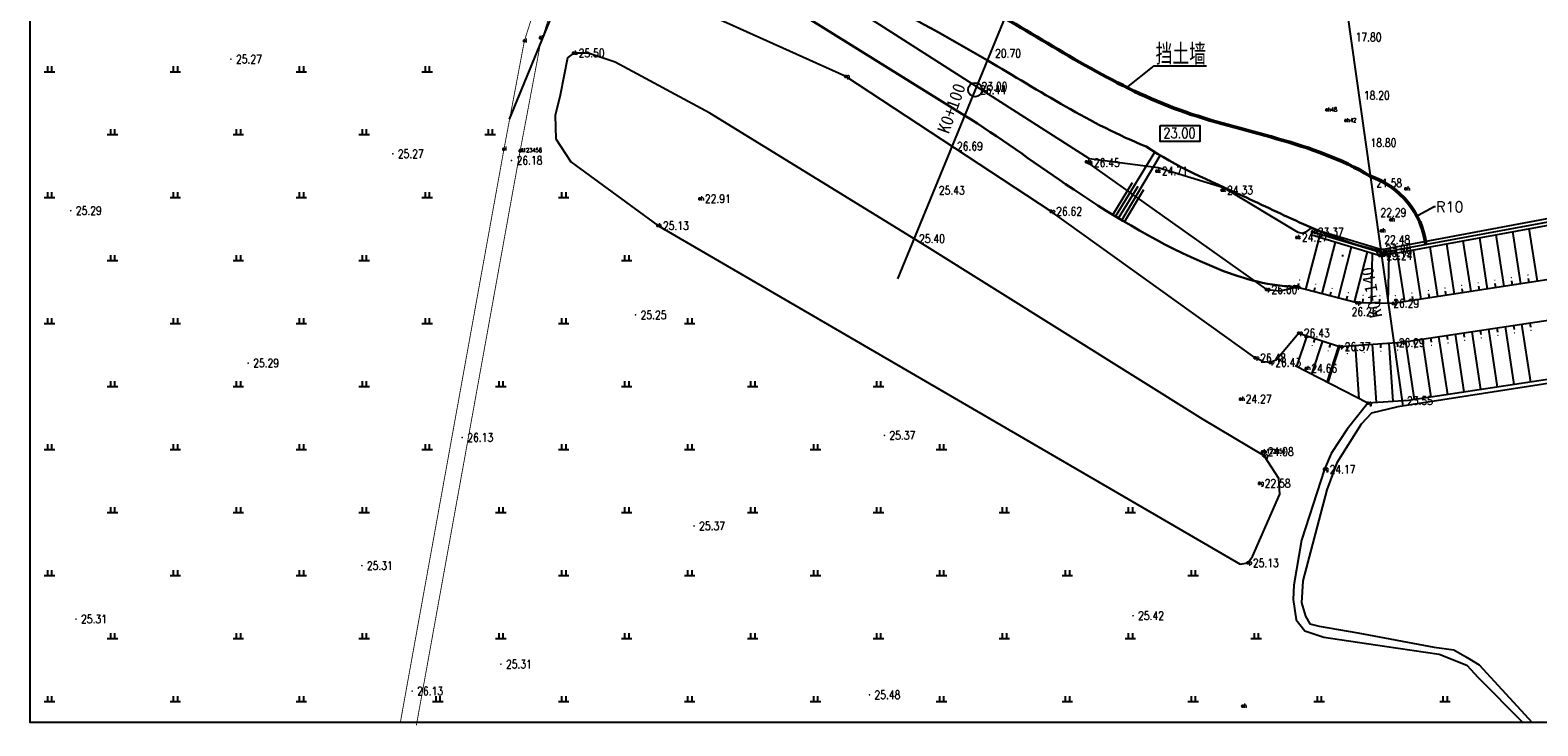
# Model space of a CAD drawing. Extents: x 475446 to 490894, y 3788879 to 3821323.
# Tile 10 of 75: x 481030 to 481210, y 3820990 to 3821073. Entities that reach past the tile are written whole.
import ezdxf
from ezdxf.enums import TextEntityAlignment as Align

# ---------------------------------------------------------------- set-up
doc = ezdxf.new("R2010")
doc.units = 0
doc.header["$LTSCALE"] = 0.5
doc.header["$PDMODE"] = 34
doc.header["$PDSIZE"] = 0.2
doc.linetypes.add('X3', pattern=[5, 4, -1])
doc.layers.get('0').update_dxf_attribs({"linetype": 'CONTINUOUS'})
doc.layers.get('Defpoints').update_dxf_attribs({"linetype": 'CONTINUOUS'})
for name, color, linetype in [('DLSS', 4, 'CONTINUOUS'), ('DMTZ', 3, 'CONTINUOUS'), ('dmx', 1, 'CONTINUOUS'), ('GCD', 1, 'CONTINUOUS'), ('JMD', 6, 'CONTINUOUS'), ('SXSS', 5, 'CONTINUOUS'), ('ZBTZ', 3, 'CONTINUOUS'), ('zdh', 7, 'CONTINUOUS')]:
    doc.layers.add(name, color=color, linetype=linetype)
doc.styles.add('HZ', font='rs.shx', dxfattribs={"width": 0.8, "bigfont": 'hztxt.shx'})
doc.styles.get("Standard").update_dxf_attribs({"font": 'rs.shx', "bigfont": 'hztxt.shx'})
doc.styles.add('黑体', font='simhei_0.ttf')
doc.linetypes.add('10411', pattern='A,2,[150,AAA.SHX,S=1,R=0,X=0,Y=1],2,[151,AAA.SHX,S=1,R=0,X=0,Y=3],1e-11', length=4)
doc.linetypes.add('10421', pattern='A,2,[150,AAA.SHX,S=0.5,R=0,X=0,Y=0.5],1e-11', length=2)
doc.linetypes.add('10422', pattern='A,0.75,[150,AAA.SHX,S=0.5,R=0,X=0,Y=0.5],1.5,[177,AAA.SHX,S=1,R=0,X=0,Y=0.4],0.75', length=3)
doc.linetypes.add('1161', pattern='A,0,[149,AAA.SHX,S=0.15,R=0,X=0,Y=0],-1.6', length=1.6)
doc.dimstyles.get("Standard").update_dxf_attribs({"dimtxt": 0.18, "dimasz": 0.18, "dimexe": 0.18, "dimexo": 0.0625, "dimgap": 0.09, "dimtad": 0, "dimtih": 1, "dimtoh": 1, "dimdec": 4, "dimzin": 0, "dimdsep": 46, "dimtxsty": 'Standard', "dimcen": 0.09, "dimadec": 0, "dimazin": 0, "dimtfac": 1, "dimtdec": 4, "dimtofl": 0, "dimtmove": 0, "dimatfit": 3, "dimfxl": 1, "dimtolj": 1, "dimtzin": 0, "dimarcsym": 0})

# ---------------------------------------------------------------- blocks, each defined once
blk = doc.blocks.new('GC200')
at = {"linetype": 'Continuous', "const_width": 0.2, "flags": 128}
blk.add_lwpolyline([(-0.1, 0, 1), (0.1, 0, 1)], format="xyb", close=True, dxfattribs=at)
blk = doc.blocks.new('gc119')
for p, q in [((-1.25, 0), (1.25, 0)), ((-0.5, 1.3), (-0.5, 0)), ((0.5, 1.3), (0.5, 0))]:
    blk.add_line(p, q)
blk = doc.blocks.new('*D16')
at = {"color": 0, "linetype": 'Continuous', "lineweight": -2}
for p, q in [((481197.5, 3821052.07), (481195.61, 3821051.05)), ((481197.68, 3821052.07), (481197.5, 3821052.07)), ((481186.54, 3821046.26), (481186.72, 3821046.26)), ((481186.63, 3821046.17), (481186.63, 3821046.35))]:
    blk.add_line(p, q, dxfattribs=at)
at = {"color": 0, "linetype": 'Continuous'}
blk.add_solid([(481195.59, 3821051.08), (481195.62, 3821051.03), (481195.45, 3821050.97)], dxfattribs=at)
at = {"layer": 'Defpoints', "color": 0, "linetype": 'Continuous'}
for p in [(481195.45, 3821050.97), (481186.63, 3821046.26)]:
    blk.add_point(p, dxfattribs=at)
at = {"color": 0, "linetype": 'Continuous', "insert": (481199.38, 3821052.07), "char_height": 1.25, "attachment_point": 5}
blk.add_mtext('\\A1;R10', dxfattribs=at)

msp = doc.modelspace()

# ---------------------------------------------------------------- linework, layer by layer
at = {"color": 4, "linetype": 'Continuous', "lineweight": 30}
msp.add_line((481141.57, 3821062.95), (481098.51, 3821089.71), dxfattribs=at)
at = {"color": 3, "linetype": 'Continuous'}
for p, q in [((481160.86, 3821066.25), (481164.15, 3821068.87)), ((481164.15, 3821068.87), (481170.38, 3821068.87)), ((481159.56, 3821050.92), (481164.23, 3821058.57)), ((481160.29, 3821050.48), (481164.86, 3821058.19)), ((481159.22, 3821051.12), (481161.56, 3821054.95)), ((481159.92, 3821050.7), (481162.24, 3821054.54)), ((481160.63, 3821050.27), (481162.92, 3821054.13))]:
    msp.add_line(p, q, dxfattribs=at)
at = {"linetype": 'Continuous'}
msp.add_lwpolyline([(481030.24, 3821311.22), (481348.65, 3821311.22), (481348.65, 3820990.66), (481030.24, 3820990.66)], close=True, dxfattribs=at)
at = {"color": 3, "linetype": 'Continuous'}
msp.add_lwpolyline([(481164.89, 3821061.76), (481169.6, 3821061.76), (481169.6, 3821059.86), (481164.89, 3821059.86)], close=True, dxfattribs=at)
at = {"linetype": 'Continuous'}
for centre, radius in [((481142.82, 3821066), 0.841), ((481191.18, 3821046.63), 0.443)]:
    msp.add_circle(centre, radius, dxfattribs=at)
at = {"color": 6, "linetype": 'Continuous', "lineweight": 50}
msp.add_arc((481186.63, 3821046.26), 10, 7.6412, 70.9051, dxfattribs=at)
at = {"color": 6, "linetype": 'Continuous', "lineweight": 50, "start_tangent": (-0.854386, 0.519639), "end_tangent": (-0.809703, 0.58684)}
msp.add_spline([(481189.9, 3821055.71), (481167.2, 3821063.57), (481146.34, 3821074.55), (481119.64, 3821089.84), (481103.34, 3821101.47)], degree=3, dxfattribs=at)
at = {"color": 4, "linetype": 'Continuous', "lineweight": 30}
msp.add_open_spline([(481163.2, 3821059.24), (481156.61, 3821061.92), (481141.82, 3821071.49), (481120.26, 3821082.3), (481106.57, 3821092.31), (481101.18, 3821096.21)], degree=3, knots=[25.996107, 25.996107, 25.996107, 25.996107, 47.60032, 78.36976, 98.334236, 98.334236, 98.334236, 98.334236], dxfattribs=at)
for points, start_tangent, end_tangent in [([(481141.57, 3821062.95), (481153.61, 3821054.76), (481169.62, 3821045.59), (481178.84, 3821042.73), (481181.1, 3821042.52)], (0.849299, -0.527912), (0.996751, -0.080547)), ([(481163.2, 3821059.24), (481174.69, 3821053.37), (481181.93, 3821050.01), (481191.06, 3821046.81)], (0.831326, -0.555784), (0.977403, -0.211385))]:
    msp.add_spline(points, degree=3, dxfattribs=dict(at, start_tangent=start_tangent, end_tangent=end_tangent))
at = {"layer": 'DLSS', "linetype": 'X3', "const_width": 0.1, "elevation": 26.18, "flags": 128}
msp.add_lwpolyline([(481074.34, 3820990.66), (481086.69, 3821058.94), (481089.12, 3821071.82), (481094.18, 3821087.76)], dxfattribs=at)
at = {"layer": 'DLSS', "linetype": 'Continuous', "const_width": 0.1, "elevation": 26.18, "flags": 128}
msp.add_lwpolyline([(481076.25, 3820990.32), (481088.59, 3821058.59), (481091, 3821071.34), (481096.03, 3821087.17)], dxfattribs=at)
at = {"layer": 'DMTZ', "linetype": 'Continuous'}
for p, q in [((481207.84, 3821042.89), (481206.88, 3821049.12)), ((481209.82, 3821043.2), (481208.85, 3821049.48)), ((481182.23, 3821042.23), (481183.84, 3821048.45)), ((481184.16, 3821041.73), (481185.76, 3821047.87)), ((481186.1, 3821041.22), (481187.68, 3821047.3)), ((481197.96, 3821041.37), (481197.04, 3821047.31)), ((481199.94, 3821041.67), (481199.01, 3821047.67)), ((481201.91, 3821041.98), (481200.98, 3821048.03)), ((481203.89, 3821042.28), (481202.95, 3821048.39)), ((481205.87, 3821042.59), (481204.91, 3821048.75)), ((481188.03, 3821040.72), (481189.59, 3821046.72)), ((481190.03, 3821040.61), (481190.17, 3821046.55)), ((481192.02, 3821040.56), (481192.17, 3821046.41)), ((481194.01, 3821040.76), (481193.11, 3821046.58)), ((481195.98, 3821041.06), (481195.07, 3821046.94)), ((481181.26, 3821042.48), (481181.38, 3821042.96)), ((481183.2, 3821041.98), (481183.32, 3821042.46)), ((481185.13, 3821041.47), (481185.26, 3821041.96)), ((481198.95, 3821041.52), (481198.87, 3821042.01)), ((481200.93, 3821041.83), (481200.85, 3821042.32)), ((481202.9, 3821042.13), (481202.83, 3821042.62)), ((481204.88, 3821042.44), (481204.8, 3821042.93)), ((481206.86, 3821042.74), (481206.78, 3821043.24)), ((481208.83, 3821043.05), (481208.76, 3821043.54)), ((481187.07, 3821040.97), (481187.19, 3821041.46)), ((481189.03, 3821040.63), (481189.04, 3821041.13)), ((481191.02, 3821040.58), (481191.04, 3821041.08)), ((481193.02, 3821040.6), (481192.94, 3821041.1)), ((481195, 3821040.91), (481194.92, 3821041.4)), ((481196.97, 3821041.21), (481196.9, 3821041.71)), ((481182.33, 3821036.72), (481181.12, 3821033.06)), ((481198.05, 3821036.61), (481199.09, 3821029.72)), ((481199.04, 3821036.75), (481199.11, 3821036.26)), ((481200.03, 3821036.9), (481201.06, 3821030.02)), ((481201.02, 3821037.05), (481201.09, 3821036.56)), ((481202.01, 3821037.2), (481203.04, 3821030.31)), ((481203, 3821037.35), (481203.07, 3821036.85)), ((481203.98, 3821037.5), (481205.02, 3821030.61)), ((481204.97, 3821037.65), (481205.05, 3821037.15)), ((481205.96, 3821037.8), (481207, 3821030.91)), ((481206.95, 3821037.94), (481207.03, 3821037.45)), ((481207.94, 3821038.09), (481208.98, 3821031.2)), ((481208.93, 3821038.24), (481209, 3821037.75)), ((481184.23, 3821036.09), (481182.92, 3821032.13)), ((481183.28, 3821036.41), (481183.12, 3821035.93)), ((481186.13, 3821035.46), (481184.72, 3821031.2)), ((481186.25, 3821035.42), (481184.83, 3821031.14)), ((481185.18, 3821035.78), (481185.02, 3821035.3)), ((481187.12, 3821035.48), (481187.15, 3821034.98)), ((481188.11, 3821035.55), (481188.56, 3821029.22)), ((481189.11, 3821035.62), (481189.15, 3821035.13)), ((481190.11, 3821035.7), (481190.6, 3821028.75)), ((481191.11, 3821035.77), (481191.14, 3821035.27)), ((481192.1, 3821035.84), (481192.6, 3821028.89)), ((481193.1, 3821035.91), (481193.14, 3821035.41)), ((481194.1, 3821036.01), (481195.13, 3821029.12)), ((481195.08, 3821036.16), (481195.16, 3821035.67)), ((481196.07, 3821036.31), (481197.11, 3821029.42)), ((481197.06, 3821036.46), (481197.14, 3821035.96))]:
    msp.add_line(p, q, dxfattribs=at)
at = {"layer": 'DMTZ', "linetype": '10421', "flags": 128}
msp.add_lwpolyline([(481030.24, 3821119.1, 0, 0, 0), (481053.76, 3821115.01, 0.00000202, 0.00000202, 0), (481096.95, 3821099.34, 0.00000202, 0.00000202, 0), (481098.33, 3821097.05, 0, 0, 0), (481099.46, 3821094.04, 0, 0, 0), (481100.29, 3821092.68, 0.00000202, 0.00000202, 0), (481102.69, 3821091.21, 0, 0, 0), (481125.9, 3821078.6, 0.00000203, 0.00000203, 0), (481127.2, 3821076.07, 0.00000203, 0.00000203, 0), (481156.11, 3821057.44, 0.00000203, 0.00000203, 0), (481164.48, 3821056.32, 0.00000202, 0.00000202, 0), (481172.24, 3821054.05, 0.00000202, 0.00000202, 0), (481181.16, 3821048.42, 0.00000202, 0.00000202, 0), (481182.29, 3821047.96, 0, 0, 0), (481182.52, 3821047.84, 0, 0, 0)], format="xyseb", dxfattribs=at)
at = {"layer": 'DMTZ', "linetype": '10411', "flags": 128}
for points in [[(481181.38, 3821037.03), (481178.68, 3821033.82), (481177.97, 3821033.53), (481177.19, 3821033.62), (481176.19, 3821034.08), (481151.88, 3821051.53), (481127.41, 3821067.59), (481099.44, 3821080.19), (481097.41, 3821081.32), (481096.21, 3821082.69), (481095.18, 3821084.51)], [(481156.11, 3821057.44), (481177.53, 3821042.21), (481179.17, 3821042.05), (481181.1, 3821042.52)]]:
    msp.add_lwpolyline(points, dxfattribs=at)
at = {"layer": 'DMTZ', "linetype": '10411', "elevation": 25.5, "flags": 128}
msp.add_lwpolyline([(481094.99, 3821070.37), (481094.26, 3821069.81), (481093.37, 3821065.37), (481092.8, 3821062.93), (481092.88, 3821060.17), (481094.66, 3821057.42), (481105.03, 3821049.83), (481174.39, 3821009.53), (481175.32, 3821009.66), (481175.86, 3821010.41), (481179.14, 3821017.85), (481179, 3821019.71), (481177.25, 3821022.4), (481169.98, 3821026.76), (481136.79, 3821047.5), (481111.22, 3821063.2), (481099.93, 3821069.28), (481096.73, 3821070.37), (481094.99, 3821070.37)], dxfattribs=at)
at = {"layer": 'DMTZ', "linetype": 'Continuous'}
for points in [[(481181.38, 3821037.03), (481186.25, 3821035.42), (481193.67, 3821035.95), (481224.6, 3821040.6), (481228.56, 3821041.7), (481271.15, 3821064.87)], [(481220.69, 3821044.88), (481192.64, 3821040.54), (481188.32, 3821040.65), (481181.1, 3821042.52)]]:
    msp.add_lwpolyline(points, dxfattribs=at)
at = {"layer": 'DMTZ', "linetype": '10422', "elevation": 23.41, "flags": 128}
msp.add_lwpolyline([(481183.04, 3821049.07), (481191.24, 3821046.61), (481219.31, 3821051.77)], dxfattribs=at)
at = {"layer": 'DMTZ', "linetype": '10421', "flags": 128}
msp.add_lwpolyline([(481189.61, 3821028.68), (481187.17, 3821025.6), (481185.24, 3821022.68), (481184.46, 3821020.81), (481181.69, 3821012.37), (481180.8, 3821007.01), (481180.73, 3821005.3), (481181.07, 3821002.89), (481182.1, 3821001.59), (481184.37, 3821000.84), (481191.58, 3820999.74), (481198.1, 3820998.78), (481201.4, 3820997.47), (481202.77, 3820996.03), (481208.09, 3820990.66)], dxfattribs=at)
at = {"layer": 'dmx', "linetype": 'Continuous'}
for points in [[(481125.33, 3821154.98), (481087.32, 3821062.49)], [(481171.58, 3821135.97), (481133.57, 3821043.48)], [(481179.32, 3821130.55), (481193.77, 3821028.34)]]:
    msp.add_lwpolyline(points, dxfattribs=at)
at = {"layer": 'SXSS', "linetype": 'Continuous', "flags": 128}
for points in [[(481030.24, 3821122.43), (481038.26, 3821121.45), (481055.41, 3821117.77), (481097.38, 3821103.01), (481098.01, 3821102.55), (481098.82, 3821101.44), (481098.97, 3821099.44), (481099.38, 3821097.41), (481099.81, 3821095.16), (481101.18, 3821092.73), (481126.31, 3821078.81), (481127.59, 3821076.25), (481156.41, 3821057.82), (481164.63, 3821056.76), (481172.42, 3821054.38), (481181.27, 3821049.03), (481181.81, 3821048.94), (481182.4, 3821049.16), (481182.88, 3821049.52), (481191.3, 3821046.99), (481219.47, 3821052.27)], [(481226.12, 3821033.39), (481193.17, 3821028.25), (481190.03, 3821027.49), (481188.83, 3821026.2), (481185.92, 3821021.59), (481184.71, 3821018.36), (481181.85, 3821007.52), (481181.72, 3821004.91), (481182.18, 3821003.33), (481182.72, 3821002.42), (481183.8, 3821002.13), (481188.41, 3821001.34), (481197.52, 3820999.63), (481199.84, 3820999.31), (481201.45, 3820998.39), (481202.86, 3820997.53), (481209.19, 3820990.66)]]:
    msp.add_lwpolyline(points, dxfattribs=at)
at = {"layer": 'ZBTZ', "linetype": '1161', "flags": 128}
for points in [[(481274.48, 3821058.76), (481231.19, 3821035.2), (481226.05, 3821033.77), (481194.44, 3821029.02), (481189.61, 3821028.68), (481180.95, 3821033.15)], [(481182.93, 3821048.72), (481191.21, 3821046.24), (481219.37, 3821051.41)]]:
    msp.add_lwpolyline(points, dxfattribs=at)
at = {"layer": 'zdh', "linetype": 'Continuous'}
for p in [(481089.12, 3821071.82, 25.37), (481091.06, 3821072.21, 25.32), (481094.99, 3821070.37, 25.5), (481127.41, 3821067.59, 26.69), (481184.72, 3821063.6, 22.85), (481187, 3821062.33, 22.89), (481086.69, 3821058.94, 26.18), (481088.62, 3821058.75, 26.13), (481088.66, 3821058.76, 26.13), (481156.11, 3821057.44, 26.44), (481156.37, 3821057.31, 26.45), (481164.48, 3821056.32, 24.71), (481110.03, 3821053.03, 22.91), (481172.24, 3821054.05, 24.33), (481194.16, 3821054.2, 21.58), (481151.88, 3821051.53, 26.62), (481105.03, 3821049.83, 25.13), (481183.04, 3821049.07, 23.37), (481191.24, 3821049.21, 22.48), (481192.35, 3821050.52, 22.29), (481181.16, 3821048.42, 24.27), (481191.03, 3821046.29, 23.24), (481191.24, 3821046.61, 23.18), (481177.53, 3821042.21, 26.6), (481181.1, 3821042.52, 26.29), (481188.32, 3821040.65, 26.26), (481192.64, 3821040.54, 26.29), (481181.38, 3821037.03, 26.43), (481186.25, 3821035.42, 26.37), (481193.67, 3821035.95, 26.29), (481176.19, 3821034.08, 26.48), (481177.97, 3821033.53, 26.43), (481182.28, 3821032.82, 24.66), (481174.46, 3821029.17, 24.27), (481189.61, 3821028.68, 23.55), (481177.07, 3821022.9, 24.08), (481177.09, 3821022.91, 24.08), (481177.25, 3821022.4, 24.1), (481184.46, 3821020.81, 24.17), (481176.72, 3821019.14, 22.58), (481175.32, 3821009.66, 25.13), (481174.71, 3820992.6, 25.42)]:
    msp.add_point(p, dxfattribs=at)

# ---------------------------------------------------------------- block references
at = {"layer": 'DMTZ', "linetype": 'Continuous', "xscale": 0.375, "yscale": 0.375}
for p in [(481206.72, 3821043.63), (481208.69, 3821043.94), (481181.49, 3821043.35), (481183.42, 3821042.85), (481185.36, 3821042.35), (481187.29, 3821041.84), (481196.84, 3821042.1), (481198.81, 3821042.41), (481200.79, 3821042.71), (481202.76, 3821043.02), (481204.74, 3821043.33), (481189.05, 3821041.53), (481191.05, 3821041.48), (481192.88, 3821041.49), (481194.86, 3821041.8), (481203.13, 3821036.46), (481205.11, 3821036.76), (481207.08, 3821037.05), (481209.06, 3821037.35), (481182.99, 3821035.55), (481184.89, 3821034.92), (481189.18, 3821034.73), (481191.17, 3821034.87), (481193.17, 3821035.01), (481195.22, 3821035.27), (481197.2, 3821035.57), (481199.17, 3821035.86), (481201.15, 3821036.16), (481187.18, 3821034.59)]:
    msp.add_blockref('GC200', p, dxfattribs=at)
at = {"layer": 'GCD', "linetype": 'Continuous'}
ref = msp.add_blockref('GC200', (481187.56, 3821072.27, 17.8), dxfattribs=dict(at, xscale=0.5, yscale=0.5, zscale=0.5))
ref.add_attrib('height', '17.80', dxfattribs={"linetype": 'Continuous', "height": 1, "style": 'HZ', "width": 0.8}).set_placement((481188.16, 3821072.27, 17.8), align=Align.MIDDLE_LEFT)
ref = msp.add_blockref('GC200', (481094.99, 3821070.37, 25.5), dxfattribs=dict(at, xscale=0.5, yscale=0.5, zscale=0.5))
ref.add_attrib('height', '25.50', dxfattribs={"linetype": 'Continuous', "height": 1, "style": 'HZ', "width": 0.8}).set_placement((481095.59, 3821070.37, 25.5), align=Align.MIDDLE_LEFT)
ref = msp.add_blockref('GC200', (481144.6, 3821070.33, 20.7), dxfattribs=dict(at, xscale=0.5, yscale=0.5, zscale=0.5))
ref.add_attrib('height', '20.70', dxfattribs={"linetype": 'Continuous', "height": 1, "style": 'HZ', "width": 0.8}).set_placement((481145.2, 3821070.33, 20.7), align=Align.MIDDLE_LEFT)
ref = msp.add_blockref('GC200', (481054.16, 3821069.65, 25.27), dxfattribs=dict(at, xscale=0.5, yscale=0.5, zscale=0.5))
ref.add_attrib('height', '25.27', dxfattribs={"linetype": 'Continuous', "height": 1, "style": 'HZ', "width": 0.8}).set_placement((481054.76, 3821069.65, 25.27), align=Align.MIDDLE_LEFT)
ref = msp.add_blockref('GC200', (481142.82, 3821066, 26.44), dxfattribs=dict(at, xscale=0.5, yscale=0.5, zscale=0.5))
ref.add_attrib('height', '26.44', dxfattribs={"linetype": 'Continuous', "height": 1, "style": 'HZ', "width": 0.8}).set_placement((481143.42, 3821066), align=Align.MIDDLE_LEFT)
ref = msp.add_blockref('GC200', (481142.99, 3821066.41, 23), dxfattribs=dict(at, xscale=0.5, yscale=0.5, zscale=0.5))
ref.add_attrib('height', '23.00', dxfattribs={"linetype": 'Continuous', "height": 1, "style": 'HZ', "width": 0.8}).set_placement((481143.59, 3821066.41, 23), align=Align.MIDDLE_LEFT)
ref = msp.add_blockref('GC200', (481188.54, 3821065.33, 18.2), dxfattribs=dict(at, xscale=0.5, yscale=0.5, zscale=0.5))
ref.add_attrib('height', '18.20', dxfattribs={"linetype": 'Continuous', "height": 1, "style": 'HZ', "width": 0.8}).set_placement((481189.14, 3821065.33), align=Align.MIDDLE_LEFT)
ref = msp.add_blockref('GC200', (481189.33, 3821059.7, 18.8), dxfattribs=dict(at, xscale=0.5, yscale=0.5, zscale=0.5))
ref.add_attrib('height', '18.80', dxfattribs={"linetype": 'Continuous', "height": 1, "style": 'HZ', "width": 0.8}).set_placement((481189.93, 3821059.7, 18.8), align=Align.MIDDLE_LEFT)
ref = msp.add_blockref('GC200', (481073.44, 3821058.38, 25.27), dxfattribs=dict(at, xscale=0.5, yscale=0.5, zscale=0.5))
ref.add_attrib('height', '25.27', dxfattribs={"linetype": 'Continuous', "height": 1, "style": 'HZ', "width": 0.8}).set_placement((481074.04, 3821058.38, 25.27), align=Align.MIDDLE_LEFT)
ref = msp.add_blockref('GC200', (481087.59, 3821057.59, 26.18), dxfattribs=dict(at, xscale=0.5, yscale=0.5, zscale=0.5))
ref.add_attrib('height', '26.18', dxfattribs={"linetype": 'Continuous', "height": 1, "style": 'HZ', "width": 0.8}).set_placement((481088.19, 3821057.59, 26.18), align=Align.MIDDLE_LEFT)
ref = msp.add_blockref('GC200', (481140.06, 3821059.29, 26.69), dxfattribs=dict(at, xscale=0.5, yscale=0.5, zscale=0.5))
ref.add_attrib('height', '26.69', dxfattribs={"linetype": 'Continuous', "height": 1, "style": 'HZ', "width": 0.8}).set_placement((481140.66, 3821059.29), align=Align.MIDDLE_LEFT)
ref = msp.add_blockref('GC200', (481156.37, 3821057.31, 26.45), dxfattribs=dict(at, xscale=0.5, yscale=0.5, zscale=0.5))
ref.add_attrib('height', '26.45', dxfattribs={"linetype": 'Continuous', "height": 1, "style": 'HZ', "width": 0.8}).set_placement((481156.97, 3821057.31, 26.45), align=Align.MIDDLE_LEFT)
ref = msp.add_blockref('GC200', (481164.48, 3821056.32, 24.71), dxfattribs=dict(at, xscale=0.5, yscale=0.5, zscale=0.5))
ref.add_attrib('height', '24.71', dxfattribs={"linetype": 'Continuous', "height": 1, "style": 'HZ', "width": 0.8}).set_placement((481165.08, 3821056.32, 24.71), align=Align.MIDDLE_LEFT)
ref = msp.add_blockref('GC200', (481137.9, 3821054.03, 25.43), dxfattribs=dict(at, xscale=0.5, yscale=0.5, zscale=0.5))
ref.add_attrib('height', '25.43', dxfattribs={"linetype": 'Continuous', "height": 1, "style": 'HZ', "width": 0.8}).set_placement((481138.5, 3821054.03, 25.43), align=Align.MIDDLE_LEFT)
ref = msp.add_blockref('GC200', (481172.24, 3821054.05, 24.33), dxfattribs=dict(at, xscale=0.5, yscale=0.5, zscale=0.5))
ref.add_attrib('height', '24.33', dxfattribs={"linetype": 'Continuous', "height": 1, "style": 'HZ', "width": 0.8}).set_placement((481172.84, 3821054.05, 24.33), align=Align.MIDDLE_LEFT)
ref = msp.add_blockref('GC200', (481190.01, 3821054.91, 21.58), dxfattribs=dict(at, xscale=0.5, yscale=0.5, zscale=0.5))
ref.add_attrib('height', '21.58', dxfattribs={"linetype": 'Continuous', "height": 1, "style": 'HZ', "width": 0.8}).set_placement((481190.61, 3821054.91), align=Align.MIDDLE_LEFT)
ref = msp.add_blockref('GC200', (481110.03, 3821053.03, 22.91), dxfattribs=dict(at, xscale=0.5, yscale=0.5, zscale=0.5))
ref.add_attrib('height', '22.91', dxfattribs={"linetype": 'Continuous', "height": 1, "style": 'HZ', "width": 0.8}).set_placement((481110.63, 3821053.03, 22.91), align=Align.MIDDLE_LEFT)
ref = msp.add_blockref('GC200', (481035.08, 3821051.61, 25.29), dxfattribs=dict(at, xscale=0.5, yscale=0.5, zscale=0.5))
ref.add_attrib('height', '25.29', dxfattribs={"linetype": 'Continuous', "height": 1, "style": 'HZ', "width": 0.8}).set_placement((481035.68, 3821051.61, 25.29), align=Align.MIDDLE_LEFT)
ref = msp.add_blockref('GC200', (481151.88, 3821051.53, 26.62), dxfattribs=dict(at, xscale=0.5, yscale=0.5, zscale=0.5))
ref.add_attrib('height', '26.62', dxfattribs={"linetype": 'Continuous', "height": 1, "style": 'HZ', "width": 0.8}).set_placement((481152.48, 3821051.53, 26.62), align=Align.MIDDLE_LEFT)
ref = msp.add_blockref('GC200', (481190.51, 3821051.39, 22.29), dxfattribs=dict(at, xscale=0.5, yscale=0.5, zscale=0.5))
ref.add_attrib('height', '22.29', dxfattribs={"linetype": 'Continuous', "height": 1, "style": 'HZ', "width": 0.8}).set_placement((481191.11, 3821051.39), align=Align.MIDDLE_LEFT)
ref = msp.add_blockref('GC200', (481105.03, 3821049.83, 25.13), dxfattribs=dict(at, xscale=0.5, yscale=0.5, zscale=0.5))
ref.add_attrib('height', '25.13', dxfattribs={"linetype": 'Continuous', "height": 1, "style": 'HZ', "width": 0.8}).set_placement((481105.63, 3821049.83, 25.13), align=Align.MIDDLE_LEFT)
ref = msp.add_blockref('GC200', (481183.04, 3821049.07, 23.37), dxfattribs=dict(at, xscale=0.5, yscale=0.5, zscale=0.5))
ref.add_attrib('height', '23.37', dxfattribs={"linetype": 'Continuous', "height": 1, "style": 'HZ', "width": 0.8}).set_placement((481183.64, 3821049.07, 23.37), align=Align.MIDDLE_LEFT)
ref = msp.add_blockref('GC200', (481135.54, 3821048.27, 25.4), dxfattribs=dict(at, xscale=0.5, yscale=0.5, zscale=0.5))
ref.add_attrib('height', '25.40', dxfattribs={"linetype": 'Continuous', "height": 1, "style": 'HZ', "width": 0.8}).set_placement((481136.14, 3821048.27, 25.4), align=Align.MIDDLE_LEFT)
ref = msp.add_blockref('GC200', (481181.16, 3821048.42, 24.27), dxfattribs=dict(at, xscale=0.5, yscale=0.5, zscale=0.5))
ref.add_attrib('height', '24.27', dxfattribs={"linetype": 'Continuous', "height": 1, "style": 'HZ', "width": 0.8}).set_placement((481181.76, 3821048.42, 24.27), align=Align.MIDDLE_LEFT)
ref = msp.add_blockref('GC200', (481190.97, 3821048.16, 22.48), dxfattribs=dict(at, xscale=0.5, yscale=0.5, zscale=0.5))
ref.add_attrib('height', '22.48', dxfattribs={"linetype": 'Continuous', "height": 1, "style": 'HZ', "width": 0.8}).set_placement((481191.57, 3821048.16), align=Align.MIDDLE_LEFT)
ref = msp.add_blockref('GC200', (481191.12, 3821047.04, 23), dxfattribs=dict(at, xscale=0.5, yscale=0.5, zscale=0.5))
ref.add_attrib('height', '23.00', dxfattribs={"linetype": 'Continuous', "height": 1, "style": 'HZ', "width": 0.8}).set_placement((481191.72, 3821047.04, 23), align=Align.MIDDLE_LEFT)
ref = msp.add_blockref('GC200', (481191.18, 3821046.63, 23.19), dxfattribs=dict(at, xscale=0.5, yscale=0.5, zscale=0.5))
ref.add_attrib('height', '23.19', dxfattribs={"linetype": 'Continuous', "height": 1, "style": 'HZ', "width": 0.8}).set_placement((481191.78, 3821046.63), align=Align.MIDDLE_LEFT)
ref = msp.add_blockref('GC200', (481191.23, 3821046.26, 23.24), dxfattribs=dict(at, xscale=0.5, yscale=0.5, zscale=0.5))
ref.add_attrib('height', '23.24', dxfattribs={"linetype": 'Continuous', "height": 1, "style": 'HZ', "width": 0.8}).set_placement((481191.83, 3821046.26), align=Align.MIDDLE_LEFT)
ref = msp.add_blockref('GC200', (481177.53, 3821042.21, 26.6), dxfattribs=dict(at, xscale=0.5, yscale=0.5, zscale=0.5))
ref.add_attrib('height', '26.60', dxfattribs={"linetype": 'Continuous', "height": 1, "style": 'HZ', "width": 0.8}).set_placement((481178.13, 3821042.21, 26.6), align=Align.MIDDLE_LEFT)
ref = msp.add_blockref('GC200', (481188.32, 3821040.65, 26.26), dxfattribs=dict(at, xscale=0.5, yscale=0.5, zscale=0.5))
ref.add_attrib('height', '26.26', dxfattribs={"linetype": 'Continuous', "height": 1, "style": 'HZ', "width": 0.8}).set_placement((481187.68, 3821039.57, 26.26), align=Align.MIDDLE_LEFT)
ref = msp.add_blockref('GC200', (481192.04, 3821040.56, 26.29), dxfattribs=dict(at, xscale=0.5, yscale=0.5, zscale=0.5))
ref.add_attrib('height', '26.29', dxfattribs={"linetype": 'Continuous', "height": 1, "style": 'HZ', "width": 0.8}).set_placement((481192.64, 3821040.56), align=Align.MIDDLE_LEFT)
ref = msp.add_blockref('GC200', (481102.37, 3821039.2, 25.25), dxfattribs=dict(at, xscale=0.5, yscale=0.5, zscale=0.5))
ref.add_attrib('height', '25.25', dxfattribs={"linetype": 'Continuous', "height": 1, "style": 'HZ', "width": 0.8}).set_placement((481102.97, 3821039.2, 25.25), align=Align.MIDDLE_LEFT)
ref = msp.add_blockref('GC200', (481181.38, 3821037.03, 26.43), dxfattribs=dict(at, xscale=0.5, yscale=0.5, zscale=0.5))
ref.add_attrib('height', '26.43', dxfattribs={"linetype": 'Continuous', "height": 1, "style": 'HZ', "width": 0.8}).set_placement((481181.98, 3821037.03, 26.43), align=Align.MIDDLE_LEFT)
ref = msp.add_blockref('GC200', (481186.25, 3821035.42, 26.37), dxfattribs=dict(at, xscale=0.5, yscale=0.5, zscale=0.5))
ref.add_attrib('height', '26.37', dxfattribs={"linetype": 'Continuous', "height": 1, "style": 'HZ', "width": 0.8}).set_placement((481186.85, 3821035.42, 26.37), align=Align.MIDDLE_LEFT)
ref = msp.add_blockref('GC200', (481192.7, 3821035.88, 26.29), dxfattribs=dict(at, xscale=0.5, yscale=0.5, zscale=0.5))
ref.add_attrib('height', '26.29', dxfattribs={"linetype": 'Continuous', "height": 1, "style": 'HZ', "width": 0.8}).set_placement((481193.3, 3821035.88), align=Align.MIDDLE_LEFT)
ref = msp.add_blockref('GC200', (481056.21, 3821033.46, 25.29), dxfattribs=dict(at, xscale=0.5, yscale=0.5, zscale=0.5))
ref.add_attrib('height', '25.29', dxfattribs={"linetype": 'Continuous', "height": 1, "style": 'HZ', "width": 0.8}).set_placement((481056.81, 3821033.46, 25.29), align=Align.MIDDLE_LEFT)
ref = msp.add_blockref('GC200', (481176.19, 3821034.08, 26.48), dxfattribs=dict(at, xscale=0.5, yscale=0.5, zscale=0.5))
ref.add_attrib('height', '26.48', dxfattribs={"linetype": 'Continuous', "height": 1, "style": 'HZ', "width": 0.8}).set_placement((481176.79, 3821034.08, 26.48), align=Align.MIDDLE_LEFT)
ref = msp.add_blockref('GC200', (481177.97, 3821033.53, 26.43), dxfattribs=dict(at, xscale=0.5, yscale=0.5, zscale=0.5))
ref.add_attrib('height', '26.43', dxfattribs={"linetype": 'Continuous', "height": 1, "style": 'HZ', "width": 0.8}).set_placement((481178.57, 3821033.53, 26.43), align=Align.MIDDLE_LEFT)
ref = msp.add_blockref('GC200', (481182.28, 3821032.82, 24.66), dxfattribs=dict(at, xscale=0.5, yscale=0.5, zscale=0.5))
ref.add_attrib('height', '24.66', dxfattribs={"linetype": 'Continuous', "height": 1, "style": 'HZ', "width": 0.8}).set_placement((481182.88, 3821032.82, 24.66), align=Align.MIDDLE_LEFT)
ref = msp.add_blockref('GC200', (481174.46, 3821029.17, 24.27), dxfattribs=dict(at, xscale=0.5, yscale=0.5, zscale=0.5))
ref.add_attrib('height', '24.27', dxfattribs={"linetype": 'Continuous', "height": 1, "style": 'HZ', "width": 0.8}).set_placement((481175.06, 3821029.17, 24.27), align=Align.MIDDLE_LEFT)
ref = msp.add_blockref('GC200', (481193.68, 3821028.97, 23.55), dxfattribs=dict(at, xscale=0.5, yscale=0.5, zscale=0.5))
ref.add_attrib('height', '23.55', dxfattribs={"linetype": 'Continuous', "height": 1, "style": 'HZ', "width": 0.8}).set_placement((481194.28, 3821028.97), align=Align.MIDDLE_LEFT)
ref = msp.add_blockref('GC200', (481081.72, 3821024.6, 26.13), dxfattribs=dict(at, xscale=0.5, yscale=0.5, zscale=0.5))
ref.add_attrib('height', '26.13', dxfattribs={"linetype": 'Continuous', "height": 1, "style": 'HZ', "width": 0.8}).set_placement((481082.32, 3821024.6, 26.13), align=Align.MIDDLE_LEFT)
ref = msp.add_blockref('GC200', (481132.01, 3821024.85, 25.37), dxfattribs=dict(at, xscale=0.5, yscale=0.5, zscale=0.5))
ref.add_attrib('height', '25.37', dxfattribs={"linetype": 'Continuous', "height": 1, "style": 'HZ', "width": 0.8}).set_placement((481132.61, 3821024.85, 25.37), align=Align.MIDDLE_LEFT)
ref = msp.add_blockref('GC200', (481177.09, 3821022.91, 24.08), dxfattribs=dict(at, xscale=0.5, yscale=0.5, zscale=0.5))
ref.add_attrib('height', '24.08', dxfattribs={"linetype": 'Continuous', "height": 1, "style": 'HZ', "width": 0.8}).set_placement((481177.69, 3821022.91, 24.08), align=Align.MIDDLE_LEFT)
ref = msp.add_blockref('GC200', (481184.46, 3821020.81, 24.17), dxfattribs=dict(at, xscale=0.5, yscale=0.5, zscale=0.5))
ref.add_attrib('height', '24.17', dxfattribs={"linetype": 'Continuous', "height": 1, "style": 'HZ', "width": 0.8}).set_placement((481185.06, 3821020.81, 24.17), align=Align.MIDDLE_LEFT)
ref = msp.add_blockref('GC200', (481176.72, 3821019.14, 22.58), dxfattribs=dict(at, xscale=0.5, yscale=0.5, zscale=0.5))
ref.add_attrib('height', '22.58', dxfattribs={"linetype": 'Continuous', "height": 1, "style": 'HZ', "width": 0.8}).set_placement((481177.32, 3821019.14, 22.58), align=Align.MIDDLE_LEFT)
ref = msp.add_blockref('GC200', (481109.34, 3821014.07, 25.37), dxfattribs=dict(at, xscale=0.5, yscale=0.5, zscale=0.5))
ref.add_attrib('height', '25.37', dxfattribs={"linetype": 'Continuous', "height": 1, "style": 'HZ', "width": 0.8}).set_placement((481109.94, 3821014.07, 25.37), align=Align.MIDDLE_LEFT)
ref = msp.add_blockref('GC200', (481069.76, 3821009.34, 25.31), dxfattribs=dict(at, xscale=0.5, yscale=0.5, zscale=0.5))
ref.add_attrib('height', '25.31', dxfattribs={"linetype": 'Continuous', "height": 1, "style": 'HZ', "width": 0.8}).set_placement((481070.36, 3821009.34, 25.31), align=Align.MIDDLE_LEFT)
ref = msp.add_blockref('GC200', (481175.32, 3821009.66, 25.13), dxfattribs=dict(at, xscale=0.5, yscale=0.5, zscale=0.5))
ref.add_attrib('height', '25.13', dxfattribs={"linetype": 'Continuous', "height": 1, "style": 'HZ', "width": 0.8}).set_placement((481175.92, 3821009.66, 25.13), align=Align.MIDDLE_LEFT)
ref = msp.add_blockref('GC200', (481035.7, 3821002.98, 25.31), dxfattribs=dict(at, xscale=0.5, yscale=0.5, zscale=0.5))
ref.add_attrib('height', '25.31', dxfattribs={"linetype": 'Continuous', "height": 1, "style": 'HZ', "width": 0.8}).set_placement((481036.3, 3821002.98, 25.31), align=Align.MIDDLE_LEFT)
ref = msp.add_blockref('GC200', (481161.64, 3821003.38, 25.42), dxfattribs=dict(at, xscale=0.5, yscale=0.5, zscale=0.5))
ref.add_attrib('height', '25.42', dxfattribs={"linetype": 'Continuous', "height": 1, "style": 'HZ', "width": 0.8}).set_placement((481162.24, 3821003.38, 25.42), align=Align.MIDDLE_LEFT)
ref = msp.add_blockref('GC200', (481086.33, 3820997.61, 25.31), dxfattribs=dict(at, xscale=0.5, yscale=0.5, zscale=0.5))
ref.add_attrib('height', '25.31', dxfattribs={"linetype": 'Continuous', "height": 1, "style": 'HZ', "width": 0.8}).set_placement((481086.93, 3820997.61, 25.31), align=Align.MIDDLE_LEFT)
ref = msp.add_blockref('GC200', (481075.75, 3820994.41, 26.13), dxfattribs=dict(at, xscale=0.5, yscale=0.5, zscale=0.5))
ref.add_attrib('height', '26.13', dxfattribs={"linetype": 'Continuous', "height": 1, "style": 'HZ', "width": 0.8}).set_placement((481076.35, 3820994.41, 26.13), align=Align.MIDDLE_LEFT)
ref = msp.add_blockref('GC200', (481130.23, 3820993.96, 25.48), dxfattribs=dict(at, xscale=0.5, yscale=0.5, zscale=0.5))
ref.add_attrib('height', '25.48', dxfattribs={"linetype": 'Continuous', "height": 1, "style": 'HZ', "width": 0.8}).set_placement((481130.83, 3820993.96, 25.48), align=Align.MIDDLE_LEFT)
at = {"layer": 'ZBTZ', "linetype": 'Continuous', "xscale": 0.5, "yscale": 0.5}
for p in [(481032.54, 3821068.16), (481047.54, 3821068.16), (481062.54, 3821068.16), (481077.54, 3821068.16), (481040.04, 3821060.66), (481055.04, 3821060.66), (481070.04, 3821060.66), (481085.04, 3821060.66), (481032.54, 3821053.16), (481047.54, 3821053.16), (481062.54, 3821053.16), (481077.54, 3821053.16), (481093.81, 3821053.16), (481040.04, 3821045.66), (481055.04, 3821045.66), (481070.04, 3821045.66), (481101.31, 3821045.66), (481032.54, 3821038.16), (481047.54, 3821038.16), (481062.54, 3821038.16), (481077.54, 3821038.16), (481093.81, 3821038.16), (481108.81, 3821038.16), (481040.04, 3821030.66), (481055.04, 3821030.66), (481070.04, 3821030.66), (481086.31, 3821030.66), (481101.31, 3821030.66), (481116.31, 3821030.66), (481131.31, 3821030.66), (481032.54, 3821023.16), (481047.54, 3821023.16), (481062.54, 3821023.16), (481077.54, 3821023.16), (481093.81, 3821023.16), (481108.81, 3821023.16), (481123.81, 3821023.16), (481138.81, 3821023.16), (481040.04, 3821015.66), (481055.04, 3821015.66), (481070.04, 3821015.66), (481086.31, 3821015.66), (481101.31, 3821015.66), (481116.31, 3821015.66), (481131.31, 3821015.66), (481146.31, 3821015.66), (481161.31, 3821015.66), (481032.54, 3821008.16), (481047.54, 3821008.16), (481062.54, 3821008.16), (481093.81, 3821008.16), (481108.81, 3821008.16), (481123.81, 3821008.16), (481138.81, 3821008.16), (481153.81, 3821008.16), (481168.81, 3821008.16), (481040.04, 3821000.66), (481055.04, 3821000.66), (481070.04, 3821000.66), (481086.31, 3821000.66), (481101.31, 3821000.66), (481116.31, 3821000.66), (481131.31, 3821000.66), (481146.31, 3821000.66), (481161.31, 3821000.66), (481176.31, 3821000.66), (481032.54, 3820993.16), (481047.54, 3820993.16), (481062.54, 3820993.16), (481078.81, 3820993.16), (481093.81, 3820993.16), (481108.81, 3820993.16), (481123.81, 3820993.16), (481138.81, 3820993.16), (481153.81, 3820993.16), (481168.81, 3820993.16), (481183.81, 3820993.16), (481198.81, 3820993.16)]:
    msp.add_blockref('gc119', p, dxfattribs=at)

# ---------------------------------------------------------------- texts
at = {"color": 3, "linetype": 'Continuous', "attachment_point": 1, "style": 'HZ'}
for s, insert, char_height, width in [('挡土墙', (481164.33, 3821071.49), 2.5, 10.5336), ('23.00', (481165.24, 3821061.48), 1.25, 5.2668)]:
    msp.add_mtext(s, dxfattribs=dict(at, insert=insert, char_height=char_height, width=width))
at = {"layer": 'JMD', "color": 0, "linetype": 'Continuous', "style": '黑体'}
for s, rotation, p in [('K0+100', 70.3488, (481140.01, 3821063.79)), ('K0+140', 100.7897, (481190.06, 3821041.86, 26.26))]:
    msp.add_text(s, height=1.5, rotation=rotation, dxfattribs=at).set_placement(p, align=Align.MIDDLE)
at = {"layer": 'zdh', "linetype": 'Continuous', "style": 'HZ', "width": 0.8}
for s, p in [('l', (481091.18, 3821072.02, 25.32)), ('l', (481089.25, 3821071.63, 25.37)), ('k', (481095.11, 3821070.18, 25.5)), ('p', (481127.53, 3821067.41, 26.69)), ('h48', (481184.84, 3821063.41, 22.85)), ('h42', (481187.12, 3821062.14, 22.89)), ('l', (481086.82, 3821058.76, 26.18)), ('k', (481088.75, 3821058.56, 26.13)), ('l123456', (481088.78, 3821058.57, 26.13)), ('k', (481156.24, 3821057.25, 26.44)), ('k', (481156.49, 3821057.12, 26.45)), ('k', (481164.6, 3821056.13, 24.71)), ('h', (481194.29, 3821054.01, 21.58)), ('h', (481110.16, 3821052.84, 22.91)), ('k', (481172.36, 3821053.87, 24.33)), ('p', (481152, 3821051.34, 26.62)), ('h', (481192.48, 3821050.33, 22.29)), ('k', (481105.16, 3821049.64, 25.13)), ('dl', (481183.16, 3821048.88, 23.37)), ('h', (481191.36, 3821049.02, 22.48)), ('k', (481181.28, 3821048.23, 24.27)), ('dl', (481191.15, 3821046.1, 23.24)), ('dl', (481191.36, 3821046.42, 23.18)), ('p', (481177.65, 3821042.03, 26.6)), ('p', (481181.22, 3821042.33, 26.29)), ('p', (481188.44, 3821040.46, 26.26)), ('p', (481192.76, 3821040.36, 26.29)), ('p', (481181.5, 3821036.85, 26.43)), ('p', (481186.38, 3821035.23, 26.37)), ('p', (481193.8, 3821035.76, 26.29)), ('p', (481176.31, 3821033.89, 26.48)), ('p', (481178.09, 3821033.34, 26.43)), ('h', (481182.4, 3821032.64, 24.66)), ('h', (481174.59, 3821028.98, 24.27)), ('g', (481189.73, 3821028.49, 23.55)), ('k123456', (481177.2, 3821022.71, 24.08)), ('p', (481177.21, 3821022.72, 24.08)), ('g', (481177.37, 3821022.22, 24.1)), ('g', (481184.58, 3821020.62, 24.17)), ('g', (481176.85, 3821018.95, 22.58)), ('p', (481175.45, 3821009.48, 25.13)), ('h', (481174.83, 3820992.42, 25.42))]:
    msp.add_text(s, height=0.5, dxfattribs=at).set_placement(p)

# ---------------------------------------------------------------- dimensions: what is measured, and where the dimension line sits
at = {"color": 2, "linetype": 'Continuous'}
dim = msp.add_radius_dim(center=(481186.63, 3821046.26), mpoint=(481195.45, 3821050.97), dimstyle='Standard', override={"dimtxt": 1.25, "dimdec": 0}, dxfattribs=at)
dim.commit()
dim.dimension.update_dxf_attribs({"geometry": '*D16', "text_midpoint": (481199.38, 3821052.07), "dimtype": 164})

doc.saveas('drawing.dxf')
